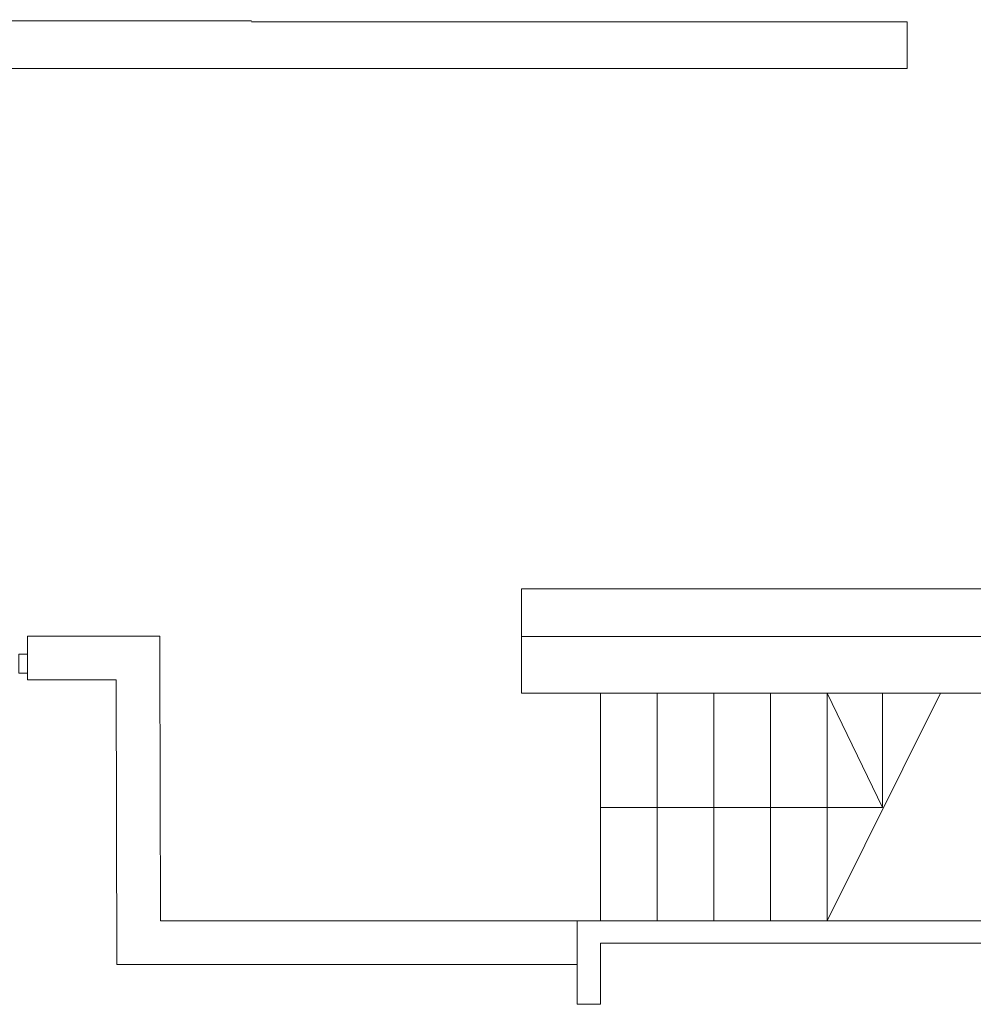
# Model space of a CAD drawing. Header units: centimetres. Extents: x -16053 to 7031, y -7778 to 254.
# Tile 34 of 256: x -11405 to -10900, y -5105 to -4584. Entities that reach past the tile are written whole.
import ezdxf

# ---------------------------------------------------------------- set-up
doc = ezdxf.new("R2010")
doc.units = ezdxf.units.CM
doc.header["$MEASUREMENT"] = 0
doc.layers.add('konstrukcja', color=250, linetype='CONTINUOUS', lineweight=15)

msp = doc.modelspace()

# ---------------------------------------------------------------- linework, layer by layer
at = {"layer": 'konstrukcja', "linetype": 'Continuous'}
for points in [[(-11412.143, -4584.142), (-11282.088, -4584.142)], [(-11282.088, -4584.731), (-10997.854, -4584.731)], [(-10998.442, -4584.731), (-10934.886, -4584.731), (-10934.886, -4609.447), (-10998.442, -4609.447)], [(-11282.088, -4609.447), (-11412.143, -4609.447)], [(-11282.088, -4609.447), (-10997.854, -4609.447)], [(-11139.086, -4884.858), (-10747.744, -4884.858)], [(-11139.086, -4940.175), (-11139.086, -4884.858)], [(-10683.01, -4910.163), (-11139.086, -4910.163)], [(-11139.086, -4910.163), (-10713.023, -4910.163)], [(-11400.752, -4919.578), (-11400.752, -4929.583), (-11405.46, -4929.583), (-11405.46, -4919.578), (-11400.752, -4919.578)], [(-10713.023, -4940.175), (-11139.086, -4940.175)], [(-11097.304, -4940.175), (-11097.304, -5040.218), (-11097.304, -5060.815), (-11067.291, -5060.815), (-11067.291, -4940.175)], [(-10977.253, -4940.175), (-10947.828, -5000.789), (-11097.304, -5000.789)], [(-11067.291, -5060.815), (-11037.278, -5060.815), (-11037.278, -4940.175)], [(-11037.278, -5060.815), (-11007.265, -5060.815), (-11007.265, -4940.175)], [(-11007.265, -5060.815), (-10977.253, -5060.815), (-10977.253, -4940.175)], [(-10977.253, -5060.815), (-10917.227, -4940.175)], [(-10947.828, -5000.789), (-10947.828, -4940.175)], [(-11097.304, -5060.815), (-11109.662, -5060.815), (-11109.662, -5072.585)], [(-10713.023, -5060.815), (-10977.253, -5060.815)], [(-11109.662, -5072.585), (-11109.662, -5104.951)], [(-11109.662, -5104.951), (-11097.304, -5104.951), (-11097.304, -5072.585)], [(-11097.304, -5072.585), (-10713.023, -5072.585)]]:
    msp.add_lwpolyline(points, dxfattribs=at)
at = {"layer": 'konstrukcja', "lineweight": 18}
for points in [[(-11330.773, -4921.634), (-11330.773, -4910.09), (-11400.752, -4910.09), (-11400.752, -4933.177), (-11353.834, -4933.177)], [(-11330.461, -5060.815), (-11330.773, -4921.634)], [(-11353.834, -4933.177), (-11353.497, -5083.902), (-11330.41, -5083.902)], [(-11353.497, -5083.902), (-11109.662, -5083.902), (-11109.662, -5060.815), (-11330.461, -5060.815)]]:
    msp.add_lwpolyline(points, dxfattribs=at)

doc.saveas('drawing.dxf')
